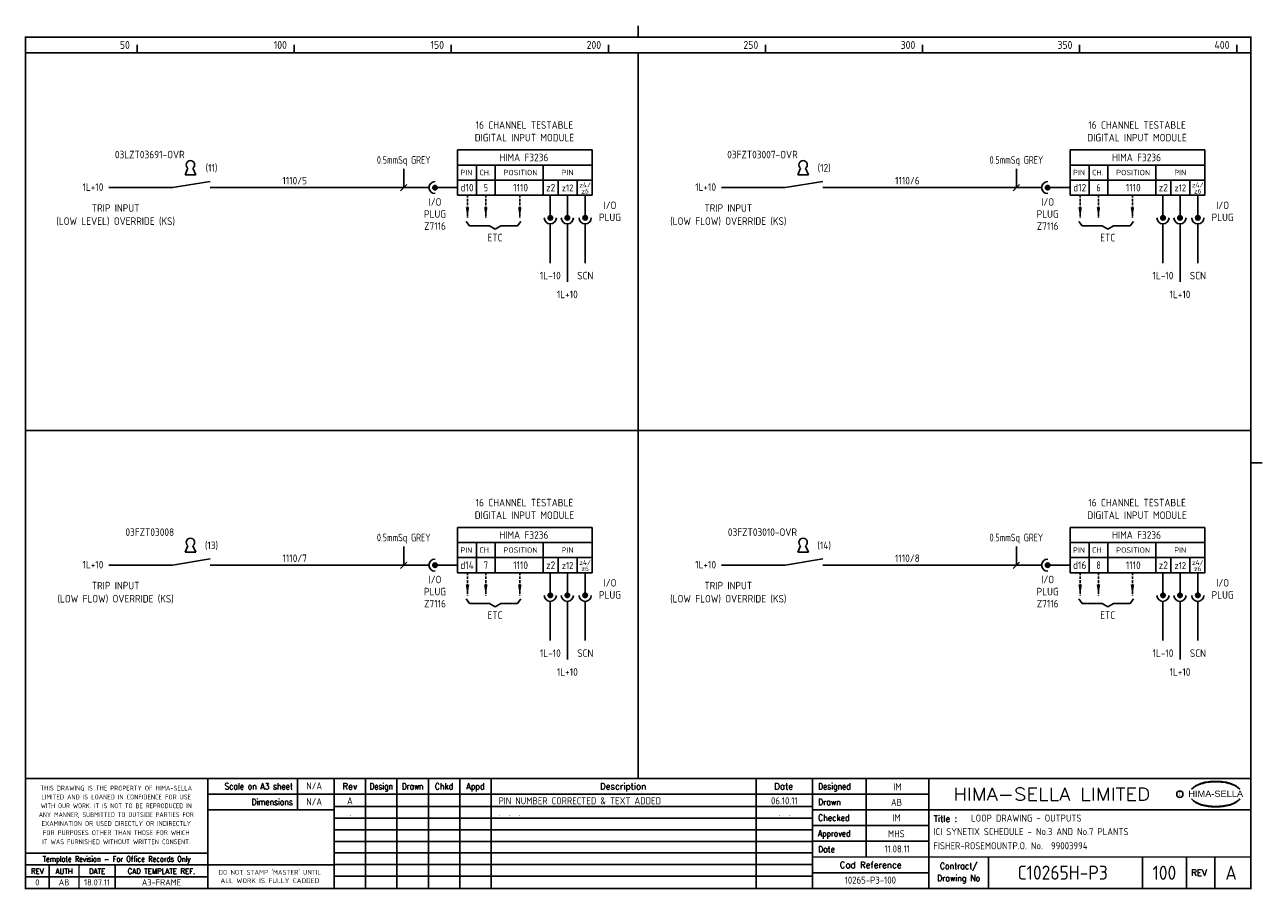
# Model space of a CAD drawing. Extents: x 14 to 408, y 0 to 275.
import ezdxf
from ezdxf.enums import TextEntityAlignment as Align

# ---------------------------------------------------------------- set-up
doc = ezdxf.new("R2010")
doc.units = 0
doc.header["$LTSCALE"] = 0.25
doc.header["$MEASUREMENT"] = 0
doc.linetypes.add('HIDDEN2', pattern=[4.7625, 3.175, -1.5875])
for name, color, linetype in [('00-DRG_FRAME', 12, 'CONTINUOUS'), ('01-DRAW', 7, 'CONTINUOUS'), ('051-TEXT', 2, 'CONTINUOUS'), ('117', 7, 'CONTINUOUS'), ('117-TEXT', 2, 'CONTINUOUS')]:
    doc.layers.add(name, color=color, linetype=linetype)
doc.styles.add('ARIAL', font='arial.ttf', dxfattribs={"height": 2.5})
doc.styles.add('ISO', font='iso.shx')
doc.styles.add('ROMAND', font='ROMAND')

# ---------------------------------------------------------------- blocks, each defined once
blk = doc.blocks.new('A3-REVA')
at = {"layer": '051-TEXT', "style": 'ISO'}
for tag, p in [('DESIGNED', (292.01, 31.7)), ('A', (117.73, 27.28)), ('DES', (127.73, 27.28)), ('DRN', (137.73, 27.28)), ('CHKD', (147.73, 27.28)), ('APPD', (157.73, 27.28)), ('DATE', (256, 27.28)), ('DRAWN', (291.72, 26.77)), ('CHECKED', (291.72, 21.89)), ('APPD', (291.65, 16.79)), ('DATE', (291.92, 11.96))]:
    blk.add_attdef(tag, text='', height=2.25, dxfattribs=at).set_placement(p, align=Align.CENTER)
blk.add_attdef('DESCRIPTION', (165.03, 27.28), '', height=2.25, dxfattribs=at)
blk = doc.blocks.new('A3-REVB')
at = {"layer": '051-TEXT', "style": 'ISO'}
for tag, p in [('A', (124.85, -20.36)), ('DES', (134.85, -20.36)), ('DRN', (144.85, -20.36)), ('CHKD', (154.85, -20.36)), ('APPD', (164.85, -20.36)), ('DATE', (263.12, -20.36))]:
    blk.add_attdef(tag, text='', height=2.25, dxfattribs=at).set_placement(p, align=Align.CENTER)
blk.add_attdef('DESCRIPTION', (172.15, -20.36), '', height=2.25, dxfattribs=at)
blk = doc.blocks.new('A3-TITLE')
at = {"layer": '051-TEXT', "style": 'ISO'}
blk.add_attdef('TITLE_1', (315.46, 21.78), '', height=2.25, dxfattribs=at)
for tag, p in [('DRGNO', (376.96, 3.24)), ('REV.', (398.2, 3.24))]:
    blk.add_attdef(tag, text='', height=4.5, dxfattribs=at).set_placement(p, align=Align.CENTER)
blk = doc.blocks.new('A3-CONTRACT')
at = {"layer": '051-TEXT', "color": 41, "style": 'ISO'}
for tag, height, p in [('SCALE', 2.25, (106.71, 31.82)), ('DIMS', 2.25, (106.71, 26.8)), ('CAD-REF', 2.25, (283.73, 1.84)), ('CONTRACT', 4.5, (344.94, 3.1))]:
    blk.add_attdef(tag, text='', height=height, dxfattribs=at).set_placement(p, align=Align.CENTER)
for tag, p in [('TITLE_2', (303.86, 17.28)), ('TITLE_3', (303.79, 12.78))]:
    blk.add_attdef(tag, p, '', height=2.25, dxfattribs=at)
blk = doc.blocks.new('KEY')
at = {"layer": '01-DRAW'}
for p, q in [((-0.375, -0.5), (-0.183, -0.038)), ((-0.375, -0.5), (0.375, -0.5)), ((0.375, -0.5), (0.183, -0.038))]:
    blk.add_line(p, q, dxfattribs=at)
blk.add_arc((0, 0.2), 0.3, 307.47703, 232.52297, dxfattribs=at)

msp = doc.modelspace()

# ---------------------------------------------------------------- linework, layer by layer
at = {"layer": '00-DRG_FRAME'}
for p, q in [((50, 266.5), (50, 269)), ((100, 266.5), (100, 269)), ((150, 266.5), (150, 269)), ((200, 266.5), (200, 269)), ((250, 266.5), (250, 269)), ((300, 266.5), (300, 269)), ((350, 266.5), (350, 269)), ((400, 266.5), (400, 269)), ((101.01, 35.5), (101.01, 25.5)), ((122.7, 35.5), (122.7, 0.5)), ((132.7, 0.5), (132.7, 35.5)), ((142.7, 0.5), (142.7, 35.5)), ((152.7, 35.5), (152.7, 0.5)), ((162.7, 35.5), (162.7, 0.5)), ((247, 35.5), (247, 0.5)), ((282, 35.5), (282, 10.5)), ((265, 30.5), (302, 30.5)), ((265, 26.59), (112.7, 26.59)), ((302, 25.5), (265, 25.5)), ((265, 22.89), (112.7, 22.89)), ((265, 20.5), (302, 20.5)), ((265, 19.19), (112.7, 19.19)), ((265, 15.49), (112.7, 15.49)), ((302, 15.5), (265, 15.5)), ((265, 11.79), (112.7, 11.79)), ((265, 8.09), (112.7, 8.09)), ((321, 10.5), (321, 0.5)), ((370, 10.5), (370, 0.5)), ((384, 0.5), (384, 10.5)), ((393, 10.5), (393, 0.5)), ((72.5, 4.25), (14.5, 4.25)), ((265, 4.39), (112.7, 4.39)), ((302, 5.5), (265, 5.5))]:
    msp.add_line(p, q, dxfattribs=at)
at = {"layer": '00-DRG_FRAME', "const_width": 0.5}
for points in [[(209.5, 271.5), (209.5, 275.18)], [(209.5, 271.5), (209.5, 275.18)], [(14.5, 266.5), (404.5, 266.5)], [(209.5, 35.5), (209.5, 266.5)], [(14.5, 146.31), (404.5, 146.31)], [(404.5, 136), (408.18, 136)], [(404.5, 35.5), (14.5, 35.5)], [(72.5, 0.5), (72.5, 35.5)], [(112.7, 0.5), (112.7, 35.5)], [(265, 35.5), (265, 0.5)], [(302, 0.5), (302, 35.5)], [(265, 30.5), (72.5, 30.5)], [(112.7, 25.5), (72.5, 25.5)], [(404.5, 25.5), (302, 25.5)], [(14.5, 11.75), (72.5, 11.75)], [(14.5, 8), (72.5, 8)], [(22, 0.5), (22, 8)], [(31.5, 0.5), (31.5, 8)], [(43, 0.5), (43, 8)], [(112.7, 8), (72.5, 8)], [(265, 10.5), (404.5, 10.5)]]:
    msp.add_lwpolyline(points, dxfattribs=at)
msp.add_lwpolyline([(14.5, 0.5), (404.5, 0.5), (404.5, 271.5), (14.5, 271.5)], close=True, dxfattribs=at)
at = {"layer": '00-DRG_FRAME', "color": 3}
msp.add_circle((381.88, 30.5), 1, dxfattribs=at)
for centre, radius, start, end in [((390.6, 26.83), 7.24, 106.0532, 133.5024), ((390.88, 27.01), 7.3, 130.419, 136.057), ((390.11, 28.1), 5.98, 122.244, 131.6154), ((389.75, 28.78), 5.21, 111.8206, 122.8668), ((391.78, 24.7), 9.76, 107.5931, 113.9452), ((393.1, 18.5), 15.94, 89.2698, 106.3911), ((392.1, 23.52), 10.99, 96.0146, 107.3203), ((393.29, 16.31), 18.28, 92.8917, 97.3734), ((393.24, 18.86), 15.73, 89.7805, 93.1738), ((393.36, 18.86), 15.73, 86.8262, 90.2195), ((393.51, 18.5), 15.94, 73.6089, 90.7302), ((393.31, 16.31), 18.28, 82.6266, 87.1083), ((394.51, 23.52), 10.99, 72.6797, 83.9854), ((394.83, 24.7), 9.76, 66.0548, 72.4069), ((396, 26.83), 7.24, 46.4976, 73.9468), ((396.85, 28.78), 5.21, 57.1332, 68.1794), ((396.49, 28.1), 5.98, 48.3846, 57.756), ((395.73, 27.01), 7.3, 43.943, 49.581), ((390.88, 34.04), 7.3, 223.943, 229.581), ((390.6, 34.23), 7.24, 226.4976, 253.9468), ((390.11, 32.96), 5.98, 228.3846, 237.756), ((389.75, 32.28), 5.21, 237.1332, 248.1794), ((396, 34.23), 7.24, 286.0532, 313.5024), ((396.85, 32.28), 5.21, 291.8206, 302.8668), ((396.49, 32.96), 5.98, 302.244, 311.6154), ((395.73, 34.04), 7.3, 310.419, 316.057), ((391.78, 36.36), 9.76, 246.0548, 252.4069), ((393.1, 42.56), 15.94, 253.6089, 270.7302), ((392.1, 37.54), 10.99, 252.6797, 263.9854), ((393.29, 44.75), 18.28, 262.6266, 267.1083), ((393.24, 42.19), 15.73, 266.8262, 270.2195), ((393.51, 42.56), 15.94, 269.2698, 286.3911), ((393.36, 42.19), 15.73, 269.7805, 273.1738), ((393.31, 44.75), 18.28, 272.8917, 277.3734), ((394.51, 37.54), 10.99, 276.0146, 287.3203), ((394.83, 36.36), 9.76, 287.5931, 293.9452)]:
    msp.add_arc(centre, radius, start, end, dxfattribs=at)
at = {"layer": '117'}
for p, q in [((152.02, 235.59), (152.02, 221.19)), ((194.82, 235.59), (152.02, 235.59)), ((194.82, 235.59), (194.82, 221.19)), ((347.02, 235.59), (347.02, 221.19)), ((389.82, 235.59), (347.02, 235.59)), ((389.82, 235.59), (389.82, 221.19)), ((194.82, 230.79), (152.02, 230.79)), ((158.02, 230.79), (158.02, 221.19)), ((164.02, 230.79), (164.02, 221.19)), ((179.22, 230.79), (179.22, 221.19)), ((389.82, 230.79), (347.02, 230.79)), ((353.02, 230.79), (353.02, 221.19)), ((359.02, 230.79), (359.02, 221.19)), ((374.22, 230.79), (374.22, 221.19)), ((61.29, 223.59), (73.29, 225.59)), ((194.82, 225.99), (152.02, 225.99)), ((184.02, 225.99), (184.02, 221.19)), ((190.02, 225.99), (190.02, 221.19)), ((256.29, 223.59), (268.29, 225.59)), ((389.82, 225.99), (347.02, 225.99)), ((379.02, 225.99), (379.02, 221.19)), ((385.02, 225.99), (385.02, 221.19)), ((61.29, 223.59), (41.01, 223.59)), ((142.9, 223.59), (73.29, 223.59)), ((152.02, 223.59), (144.82, 223.59)), ((194.82, 221.19), (152.02, 221.19)), ((181.52, 221.19), (181.52, 213.99)), ((186.94, 221.19), (186.94, 213.99)), ((192.63, 221.19), (192.63, 213.99)), ((256.29, 223.59), (236.01, 223.59)), ((337.9, 223.59), (268.29, 223.59)), ((347.02, 223.59), (339.82, 223.59)), ((389.82, 221.19), (347.02, 221.19)), ((376.52, 221.19), (376.52, 213.99)), ((381.94, 221.19), (381.94, 213.99)), ((387.63, 221.19), (387.63, 213.99)), ((154.76, 212.85), (155.84, 211.41)), ((155.84, 211.41), (162.16, 211.41)), ((162.16, 211.41), (163.96, 210.33)), ((165.76, 211.41), (163.96, 210.33)), ((171.08, 211.41), (165.76, 211.41)), ((172.16, 212.85), (171.08, 211.41)), ((181.52, 212.07), (181.52, 199.59)), ((186.94, 212.07), (186.94, 193.59)), ((192.63, 212.07), (192.63, 199.59)), ((349.76, 212.85), (350.84, 211.41)), ((350.84, 211.41), (357.16, 211.41)), ((357.16, 211.41), (358.96, 210.33)), ((360.76, 211.41), (358.96, 210.33)), ((366.08, 211.41), (360.76, 211.41)), ((367.16, 212.85), (366.08, 211.41)), ((376.52, 212.07), (376.52, 199.59)), ((381.94, 212.07), (381.94, 193.59)), ((387.63, 212.07), (387.63, 199.59)), ((152.02, 115.4), (152.02, 101)), ((194.82, 115.4), (152.02, 115.4)), ((194.82, 115.4), (194.82, 101)), ((347.02, 115.4), (347.02, 101)), ((389.82, 115.4), (347.02, 115.4)), ((389.82, 115.4), (389.82, 101)), ((194.82, 110.6), (152.02, 110.6)), ((158.02, 110.6), (158.02, 101)), ((164.02, 110.6), (164.02, 101)), ((179.22, 110.6), (179.22, 101)), ((389.82, 110.6), (347.02, 110.6)), ((353.02, 110.6), (353.02, 101)), ((359.02, 110.6), (359.02, 101)), ((374.22, 110.6), (374.22, 101)), ((61.29, 103.4), (41.01, 103.4)), ((61.29, 103.4), (73.29, 105.4)), ((142.9, 103.4), (73.29, 103.4)), ((152.02, 103.4), (144.82, 103.4)), ((194.82, 105.8), (152.02, 105.8)), ((184.02, 105.8), (184.02, 101)), ((190.02, 105.8), (190.02, 101)), ((256.29, 103.4), (236.01, 103.4)), ((256.29, 103.4), (268.29, 105.4)), ((337.9, 103.4), (268.29, 103.4)), ((347.02, 103.4), (339.82, 103.4)), ((389.82, 105.8), (347.02, 105.8)), ((379.02, 105.8), (379.02, 101)), ((385.02, 105.8), (385.02, 101)), ((194.82, 101), (152.02, 101)), ((181.52, 101), (181.52, 93.8)), ((186.94, 101), (186.94, 93.8)), ((192.63, 101), (192.63, 93.8)), ((389.82, 101), (347.02, 101)), ((376.52, 101), (376.52, 93.8)), ((381.94, 101), (381.94, 93.8)), ((387.63, 101), (387.63, 93.8)), ((154.76, 92.66), (155.84, 91.22)), ((155.84, 91.22), (162.16, 91.22)), ((162.16, 91.22), (163.96, 90.14)), ((165.76, 91.22), (163.96, 90.14)), ((171.08, 91.22), (165.76, 91.22)), ((172.16, 92.66), (171.08, 91.22)), ((181.52, 91.88), (181.52, 79.4)), ((186.94, 91.88), (186.94, 73.4)), ((192.63, 91.88), (192.63, 79.4)), ((349.76, 92.66), (350.84, 91.22)), ((350.84, 91.22), (357.16, 91.22)), ((357.16, 91.22), (358.96, 90.14)), ((360.76, 91.22), (358.96, 90.14)), ((366.08, 91.22), (360.76, 91.22)), ((367.16, 92.66), (366.08, 91.22)), ((376.52, 91.88), (376.52, 79.4)), ((381.94, 91.88), (381.94, 73.4)), ((387.63, 91.88), (387.63, 79.4))]:
    msp.add_line(p, q, dxfattribs=at)
at = {"layer": '117', "color": 3}
for p, q in [((134.87, 223.59), (134.87, 229.59)), ((329.87, 223.59), (329.87, 229.59)), ((133.87, 222.59), (135.87, 224.59)), ((328.87, 222.59), (330.87, 224.59)), ((134.87, 103.4), (134.87, 109.4)), ((329.87, 103.4), (329.87, 109.4)), ((133.87, 102.4), (135.87, 104.4)), ((328.87, 102.4), (330.87, 104.4))]:
    msp.add_line(p, q, dxfattribs=at)
at = {"layer": '117', "linetype": 'HIDDEN2'}
for p, q in [((155.16, 221.19), (155.16, 213.99)), ((160.98, 221.19), (160.98, 213.99)), ((171.8, 221.19), (171.8, 213.99)), ((350.16, 221.19), (350.16, 213.99)), ((355.98, 221.19), (355.98, 213.99)), ((366.8, 221.19), (366.8, 213.99)), ((155.16, 101), (155.16, 93.8)), ((160.98, 101), (160.98, 93.8)), ((171.8, 101), (171.8, 93.8)), ((350.16, 101), (350.16, 93.8)), ((355.98, 101), (355.98, 93.8)), ((366.8, 101), (366.8, 93.8))]:
    msp.add_line(p, q, dxfattribs=at)
at = {"layer": '117'}
for centre, radius in [((144.82, 223.59), 0.72), ((144.82, 223.59), 0.624), ((144.82, 223.59), 0.528), ((144.82, 223.59), 0.432), ((144.82, 223.59), 0.336), ((144.82, 223.59), 0.24), ((144.82, 223.59), 0.144), ((144.82, 223.59), 0.048), ((339.82, 223.59), 0.72), ((339.82, 223.59), 0.624), ((339.82, 223.59), 0.528), ((339.82, 223.59), 0.432), ((339.82, 223.59), 0.336), ((339.82, 223.59), 0.24), ((339.82, 223.59), 0.144), ((339.82, 223.59), 0.048), ((181.52, 213.99), 0.72), ((181.52, 213.99), 0.624), ((181.52, 213.99), 0.528), ((181.52, 213.99), 0.432), ((181.52, 213.99), 0.336), ((181.52, 213.99), 0.24), ((181.52, 213.99), 0.144), ((181.52, 213.99), 0.048), ((186.94, 213.99), 0.72), ((186.94, 213.99), 0.624), ((186.94, 213.99), 0.528), ((186.94, 213.99), 0.432), ((186.94, 213.99), 0.336), ((186.94, 213.99), 0.24), ((186.94, 213.99), 0.144), ((186.94, 213.99), 0.048), ((192.63, 213.99), 0.72), ((192.63, 213.99), 0.624), ((192.63, 213.99), 0.528), ((192.63, 213.99), 0.432), ((192.63, 213.99), 0.336), ((192.63, 213.99), 0.24), ((192.63, 213.99), 0.144), ((192.63, 213.99), 0.048), ((376.52, 213.99), 0.72), ((376.52, 213.99), 0.624), ((376.52, 213.99), 0.528), ((376.52, 213.99), 0.432), ((376.52, 213.99), 0.336), ((376.52, 213.99), 0.24), ((376.52, 213.99), 0.144), ((376.52, 213.99), 0.048), ((381.94, 213.99), 0.72), ((381.94, 213.99), 0.624), ((381.94, 213.99), 0.528), ((381.94, 213.99), 0.432), ((381.94, 213.99), 0.336), ((381.94, 213.99), 0.24), ((381.94, 213.99), 0.144), ((381.94, 213.99), 0.048), ((387.63, 213.99), 0.72), ((387.63, 213.99), 0.624), ((387.63, 213.99), 0.528), ((387.63, 213.99), 0.432), ((387.63, 213.99), 0.336), ((387.63, 213.99), 0.24), ((387.63, 213.99), 0.144), ((387.63, 213.99), 0.048), ((144.82, 103.4), 0.72), ((144.82, 103.4), 0.624), ((144.82, 103.4), 0.528), ((144.82, 103.4), 0.432), ((144.82, 103.4), 0.336), ((144.82, 103.4), 0.24), ((144.82, 103.4), 0.144), ((144.82, 103.4), 0.048), ((339.82, 103.4), 0.72), ((339.82, 103.4), 0.624), ((339.82, 103.4), 0.528), ((339.82, 103.4), 0.432), ((339.82, 103.4), 0.336), ((339.82, 103.4), 0.24), ((339.82, 103.4), 0.144), ((339.82, 103.4), 0.048), ((181.52, 93.8), 0.72), ((181.52, 93.8), 0.624), ((181.52, 93.8), 0.528), ((181.52, 93.8), 0.432), ((181.52, 93.8), 0.336), ((181.52, 93.8), 0.24), ((181.52, 93.8), 0.144), ((181.52, 93.8), 0.048), ((186.94, 93.8), 0.72), ((186.94, 93.8), 0.624), ((186.94, 93.8), 0.528), ((186.94, 93.8), 0.432), ((186.94, 93.8), 0.336), ((186.94, 93.8), 0.24), ((186.94, 93.8), 0.144), ((186.94, 93.8), 0.048), ((192.63, 93.8), 0.72), ((192.63, 93.8), 0.624), ((192.63, 93.8), 0.528), ((192.63, 93.8), 0.432), ((192.63, 93.8), 0.336), ((192.63, 93.8), 0.24), ((192.63, 93.8), 0.144), ((192.63, 93.8), 0.048), ((376.52, 93.8), 0.72), ((376.52, 93.8), 0.624), ((376.52, 93.8), 0.528), ((376.52, 93.8), 0.432), ((376.52, 93.8), 0.336), ((376.52, 93.8), 0.24), ((376.52, 93.8), 0.144), ((376.52, 93.8), 0.048), ((381.94, 93.8), 0.72), ((381.94, 93.8), 0.624), ((381.94, 93.8), 0.528), ((381.94, 93.8), 0.432), ((381.94, 93.8), 0.336), ((381.94, 93.8), 0.24), ((381.94, 93.8), 0.144), ((381.94, 93.8), 0.048), ((387.63, 93.8), 0.72), ((387.63, 93.8), 0.624), ((387.63, 93.8), 0.528), ((387.63, 93.8), 0.432), ((387.63, 93.8), 0.336), ((387.63, 93.8), 0.24), ((387.63, 93.8), 0.144), ((387.63, 93.8), 0.048)]:
    msp.add_circle(centre, radius, dxfattribs=at)
for centre, start, end in [((144.82, 223.59), 90, 270), ((339.82, 223.59), 90, 270), ((181.52, 213.99), 180, 0), ((186.94, 213.99), 180, 0), ((192.63, 213.99), 180, 0), ((376.52, 213.99), 180, 0), ((381.94, 213.99), 180, 0), ((387.63, 213.99), 180, 0), ((144.82, 103.4), 90, 270), ((339.82, 103.4), 90, 270), ((181.52, 93.8), 180, 0), ((186.94, 93.8), 180, 0), ((192.63, 93.8), 180, 0), ((376.52, 93.8), 180, 0), ((381.94, 93.8), 180, 0), ((387.63, 93.8), 180, 0)]:
    msp.add_arc(centre, 1.92, start, end, dxfattribs=at)
for points in [[(155.72, 217.35), (154.6, 217.35), (155.16, 213.99)], [(161.54, 217.35), (160.42, 217.35), (160.98, 213.99)], [(172.36, 217.35), (171.24, 217.35), (171.8, 213.99)], [(350.72, 217.35), (349.6, 217.35), (350.16, 213.99)], [(356.54, 217.35), (355.42, 217.35), (355.98, 213.99)], [(367.36, 217.35), (366.24, 217.35), (366.8, 213.99)], [(155.72, 97.16), (154.6, 97.16), (155.16, 93.8)], [(161.54, 97.16), (160.42, 97.16), (160.98, 93.8)], [(172.36, 97.16), (171.24, 97.16), (171.8, 93.8)], [(350.72, 97.16), (349.6, 97.16), (350.16, 93.8)], [(356.54, 97.16), (355.42, 97.16), (355.98, 93.8)], [(367.36, 97.16), (366.24, 97.16), (366.8, 93.8)]]:
    msp.add_solid(points, dxfattribs=at)

# ---------------------------------------------------------------- block references
at = {"layer": '00-DRG_FRAME'}
for name, p, values in [('A3-CONTRACT', (-0.35, 0.19), {'TITLE_2': 'ICI SYNETIX SCHEDULE - No.3 AND No.7 PLANTS', 'TITLE_3': 'FISHER-ROSEMOUNTP.O. No.  99003994', 'CAD-REF': '10265-P3-100', 'CONTRACT': 'C10265H-P3', 'SCALE': 'N/A', 'DIMS': 'N/A'}), ('A3-REVB', (-7, 43.98), {'A': '.', 'DESCRIPTION': '.  .  .', 'DATE': '.  .'}), ('A3-TITLE', (0, 0), {'TITLE_1': 'LOOP DRAWING - OUTPUTS', 'DRGNO': '100', 'REV.': 'A'})]:
    msp.add_blockref(name, p, dxfattribs=at).add_auto_attribs(values)
ref = msp.add_blockref('A3-REVA', (0, 0), dxfattribs=at)
ref.add_attrib('A', 'A', dxfattribs={"layer": '051-TEXT', "height": 2.25, "style": 'ISO'}).set_placement((117.73, 27.28), align=Align.CENTER)
ref.add_attrib('DESCRIPTION', 'PIN NUMBER CORRECTED & TEXT ADDED', (165.03, 27.28), dxfattribs={"layer": '051-TEXT', "height": 2.25, "style": 'ISO'})
ref.add_attrib('DATE', '06.10.11', dxfattribs={"layer": '051-TEXT', "height": 2.25, "style": 'ISO'}).set_placement((256, 27.28), align=Align.CENTER)
ref.add_attrib('DESIGNED', 'IM', dxfattribs={"layer": '051-TEXT', "height": 2.25, "style": 'ISO'}).set_placement((292.01, 31.7), align=Align.CENTER)
ref.add_attrib('DRAWN', 'AB', dxfattribs={"layer": '051-TEXT', "height": 2.25, "style": 'ISO'}).set_placement((291.72, 26.77), align=Align.CENTER)
ref.add_attrib('CHECKED', 'IM', dxfattribs={"layer": '051-TEXT', "height": 2.25, "style": 'ISO'}).set_placement((291.72, 21.89), align=Align.CENTER)
ref.add_attrib('APPD', 'MHS', dxfattribs={"layer": '051-TEXT', "height": 2.25, "style": 'ISO'}).set_placement((291.65, 16.79), align=Align.CENTER)
ref.add_attrib('DATE', '11.08.11', dxfattribs={"layer": '051-TEXT', "height": 2.25, "style": 'ISO'}).set_placement((291.92, 11.96), align=Align.CENTER)
at = {"layer": '117', "xscale": 4.5, "yscale": 4.5, "zscale": 4.5}
for p in [(66.97, 229.95), (261.97, 229.95), (66.97, 109.76), (261.97, 109.76)]:
    msp.add_blockref('KEY', p, dxfattribs=at)

# ---------------------------------------------------------------- texts
at = {"layer": '00-DRG_FRAME', "style": 'ISO'}
for s, p in [('50', (47.69, 267.75)), ('100', (97.69, 267.75)), ('150', (147.69, 267.75)), ('200', (197.69, 267.75)), ('250', (247.69, 267.75)), ('300', (297.69, 267.75)), ('350', (347.69, 267.75)), ('400', (397.69, 267.75))]:
    msp.add_text(s, height=2.5, dxfattribs=at).set_placement(p, align=Align.RIGHT)
at = {"layer": '00-DRG_FRAME', "color": 3, "style": 'ISO'}
for s, width, p in [('THIS DRAWING IS THE PROPERTY OF HIMA-SELLA', 0.9, (43.36, 32.44)), ("DO NOT STAMP 'MASTER' UNTIL", 0.95, (92.25, 5.79))]:
    msp.add_text(s, height=1.53, dxfattribs=dict(at, width=width)).set_placement(p, align=Align.MIDDLE)
at = {"layer": '00-DRG_FRAME', "color": 4, "style": 'ROMAND', "width": 0.87}
for s, p in [('Scale on A3 sheet', (99.54, 32)), ('Dimensions', (99.54, 27.01))]:
    msp.add_text(s, height=2, dxfattribs=at).set_placement(p, align=Align.RIGHT)
at = {"layer": '00-DRG_FRAME', "color": 4, "style": 'ROMAND'}
for s, p in [('Rev', (117.7, 32)), ('Description', (204.69, 32)), ('Date', (255.79, 32))]:
    msp.add_text(s, height=2, dxfattribs=at).set_placement(p, align=Align.CENTER)
for s, width, p in [('Design', 0.85, (127.7, 32)), ('Drawn', 0.85, (137.7, 32)), ('Chkd', 0.9, (147.7, 32)), ('Appd', 0.9, (157.7, 32))]:
    msp.add_text(s, height=2, dxfattribs=dict(at, width=width)).set_placement(p, align=Align.CENTER)
for s, width, p in [('Designed', 0.87, (266.75, 32)), ('Drawn', 0.9, (266.75, 27)), ('Checked', 0.9, (266.75, 22)), ('Approved', 0.85, (266.75, 17)), ('Date', 0.9, (266.75, 12))]:
    msp.add_text(s, height=2, dxfattribs=dict(at, width=width)).set_placement(p)
at = {"layer": '00-DRG_FRAME', "style": 'ROMAND', "width": 1.15}
msp.add_text('HIMA-SELLA LIMITED', height=4, dxfattribs=at).set_placement((341.1, 30.5), align=Align.MIDDLE)
at = {"layer": '00-DRG_FRAME', "style": 'ARIAL', "width": 1.05}
msp.add_text('HIMA-SELLA', height=2, dxfattribs=at).set_placement((393.3, 29.63), align=Align.CENTER)
at = {"layer": '00-DRG_FRAME', "color": 3, "style": 'ISO'}
for s, width, p in [('LIMITED AND IS LOANED IN CONFIDENCE FOR USE', 0.9, (43.36, 29.62)), ('WITH OUR WORK. IT IS NOT TO BE REPRODUCED IN', 0.87, (43.36, 26.81)), ('ANY MANNER, SUBMITTED TO OUTSIDE PARTIES FOR', 0.87, (43.36, 23.99)), ('EXAMINATION OR USED DIRECTLY OR INDIRECTLY', 0.9, (43.36, 21.18)), ('IT WAS FURNISHED WITHOUT WRITTEN CONSENT.', 0.9, (43.36, 15.35)), ('FOR PURPOSES OTHER THAN THOSE FOR WHICH', 0.9, (43.36, 18.27))]:
    msp.add_text(s, height=1.53, dxfattribs=dict(at, width=width)).set_placement(p, align=Align.MIDDLE_CENTER)
at = {"layer": '00-DRG_FRAME', "color": 3, "style": 'ISO', "width": 0.9}
msp.add_text('C', height=1, dxfattribs=at).set_placement((381.84, 30), align=Align.CENTER)
at = {"layer": '00-DRG_FRAME', "color": 4, "style": 'ROMAND'}
msp.add_text('Title :', height=2, dxfattribs=at).set_placement((303.5, 21.75))
for s, height, width, p in [('Template Revision - For Office Records Only', 1.8, 0.85, (43.5, 9.62)), ('Contract/', 2, 0.9, (311.5, 7.5)), ('REV', 1.8, 0.9, (18.25, 6)), ('AUTH', 1.8, 0.9, (26.75, 6)), ('DATE', 1.8, 0.9, (37.25, 6)), ('CAD TEMPLATE REF.', 1.8, 0.9, (57.75, 6)), ('Drawing No', 2, 0.9, (311.5, 3.5))]:
    msp.add_text(s, height=height, dxfattribs=dict(at, width=width)).set_placement(p, align=Align.MIDDLE)
for s, p in [('Cad Reference', (283.5, 8)), ('REV', (388, 5.5))]:
    msp.add_text(s, height=2, dxfattribs=at).set_placement(p, align=Align.MIDDLE)
at = {"layer": '00-DRG_FRAME', "color": 41, "style": 'ISO'}
for s, p in [('0', (18.25, 1.45)), ('AB', (26.75, 1.45)), ('18.07.11', (37.25, 1.45)), ('A3-FRAME', (57.75, 1.45))]:
    msp.add_text(s, height=2, dxfattribs=at).set_placement(p, align=Align.CENTER)
at = {"layer": '00-DRG_FRAME', "color": 3, "style": 'ISO'}
msp.add_text('ALL WORK IS FULLY CADDED', height=1.53, dxfattribs=at).set_placement((92.25, 2.98), align=Align.MIDDLE_CENTER)
at = {"layer": '117-TEXT', "style": 'ISO'}
for s, height, p in [('16 CHANNEL TESTABLE', 2.4, (173.3, 242.31)), ('16 CHANNEL TESTABLE', 2.4, (368.3, 242.31)), ('DIGITAL INPUT MODULE', 2.4, (173.3, 238.31)), ('DIGITAL INPUT MODULE', 2.4, (368.3, 238.31)), ('HIMA F3236', 2.4, (173.11, 231.99)), ('HIMA F3236', 2.4, (368.11, 231.99)), ('PIN', 1.728, (154.79, 227.53)), ('CH.', 1.728, (160.75, 227.53)), ('POSITION', 1.728, (172.02, 227.53)), ('PIN', 1.73, (187.02, 227.53)), ('PIN', 1.728, (349.79, 227.53)), ('CH.', 1.728, (355.75, 227.53)), ('POSITION', 1.728, (367.02, 227.53)), ('PIN', 1.73, (382.02, 227.53)), ('d10', 2.4, (155.02, 222.39)), ('1110', 2.4, (172.07, 222.39)), ('z2', 2.4, (181.62, 222.39)), ('z4/', 1.54, (192.6, 223.68)), ('d12', 2.4, (350.02, 222.39)), ('1110', 2.4, (367.07, 222.39)), ('z2', 2.4, (376.62, 222.39)), ('z4/', 1.54, (387.6, 223.68)), ('z12', 2.2, (187.02, 222.39)), ('z6', 1.54, (192.6, 221.69)), ('z12', 2.2, (382.02, 222.39)), ('z6', 1.54, (387.6, 221.69)), ('I/O', 2.4, (144.82, 217.83)), ('I/O', 2.4, (200.51, 216.78)), ('I/O', 2.4, (339.82, 217.83)), ('I/O', 2.4, (395.51, 216.78)), ('PLUG', 2.4, (144.82, 213.99)), ('PLUG', 2.4, (200.51, 212.94)), ('PLUG', 2.4, (339.82, 213.99)), ('PLUG', 2.4, (395.51, 212.94)), ('Z7116', 2.4, (144.82, 210.15)), ('ETC', 2.4, (163.92, 206.49)), ('Z7116', 2.4, (339.82, 210.15)), ('ETC', 2.4, (358.92, 206.49)), ('16 CHANNEL TESTABLE', 2.4, (173.3, 122.12)), ('16 CHANNEL TESTABLE', 2.4, (368.3, 122.12)), ('DIGITAL INPUT MODULE', 2.4, (173.3, 118.12)), ('DIGITAL INPUT MODULE', 2.4, (368.3, 118.12)), ('HIMA F3236', 2.4, (173.11, 111.8)), ('HIMA F3236', 2.4, (368.11, 111.8)), ('PIN', 1.728, (154.79, 107.34)), ('CH.', 1.728, (160.75, 107.34)), ('POSITION', 1.728, (172.02, 107.34)), ('PIN', 1.73, (187.02, 107.34)), ('PIN', 1.728, (349.79, 107.34)), ('CH.', 1.728, (355.75, 107.34)), ('POSITION', 1.728, (367.02, 107.34)), ('PIN', 1.73, (382.02, 107.34)), ('d14', 2.4, (155.02, 102.2)), ('1110', 2.4, (172.07, 102.2)), ('z2', 2.4, (181.62, 102.2)), ('z12', 2.2, (187.02, 102.2)), ('z4/', 1.54, (192.6, 103.49)), ('z6', 1.54, (192.6, 101.5)), ('d16', 2.4, (350.02, 102.2)), ('1110', 2.4, (367.07, 102.2)), ('z2', 2.4, (376.62, 102.2)), ('z12', 2.2, (382.02, 102.2)), ('z4/', 1.54, (387.6, 103.49)), ('z6', 1.54, (387.6, 101.5)), ('I/O', 2.4, (144.82, 97.64)), ('I/O', 2.4, (200.51, 96.59)), ('I/O', 2.4, (339.82, 97.64)), ('I/O', 2.4, (395.51, 96.59)), ('PLUG', 2.4, (144.82, 93.8)), ('PLUG', 2.4, (200.51, 92.75)), ('PLUG', 2.4, (339.82, 93.8)), ('PLUG', 2.4, (395.51, 92.75)), ('Z7116', 2.4, (144.82, 89.96)), ('Z7116', 2.4, (339.82, 89.96)), ('ETC', 2.4, (163.92, 86.3)), ('ETC', 2.4, (358.92, 86.3))]:
    msp.add_text(s, height=height, dxfattribs=at).set_placement(p, align=Align.CENTER)
for s, p in [('03LZT03691-OVR', (54.04, 234.12)), ('03FZT03007-OVR', (249.04, 234.12)), ('(11)', (73.68, 229.9)), ('(12)', (268.68, 229.9)), ('1L+10', (35.95, 223.75)), ('1110/5', (100.18, 225.81)), ('1L+10', (230.95, 223.75)), ('1110/6', (295.18, 225.81)), ('TRIP INPUT', (43.17, 217.11)), ('TRIP INPUT', (238.17, 217.11)), ('(LOW LEVEL) OVERRIDE (KS)', (43.17, 212.93)), ('(LOW FLOW) OVERRIDE (KS)', (238.17, 212.93)), ('1L-10', (181.52, 195.59)), ('SCN', (192.63, 195.59)), ('1L-10', (376.52, 195.59)), ('SCN', (387.63, 195.59)), ('1L+10', (186.94, 189.59)), ('1L+10', (381.94, 189.59)), ('03FZT03008', (54.04, 113.92)), ('03FZT03010-OVR', (249.04, 113.92)), ('(13)', (73.68, 109.71)), ('(14)', (268.68, 109.71)), ('1110/7', (100.18, 105.62)), ('1110/8', (295.18, 105.62)), ('1L+10', (35.95, 103.56)), ('1L+10', (230.95, 103.56)), ('TRIP INPUT', (43.17, 96.91)), ('TRIP INPUT', (238.17, 96.91)), ('(LOW FLOW) OVERRIDE (KS)', (43.17, 92.73)), ('(LOW FLOW) OVERRIDE (KS)', (238.17, 92.73)), ('1L-10', (181.52, 75.4)), ('SCN', (192.63, 75.4)), ('1L-10', (376.52, 75.4)), ('SCN', (387.63, 75.4)), ('1L+10', (186.94, 69.4)), ('1L+10', (381.94, 69.4))]:
    msp.add_text(s, height=2.4, dxfattribs=at).set_placement(p, align=Align.MIDDLE)
for s, width, p in [('0.5mmSq GREY', 0.85, (134.87, 231.2)), ('0.5mmSq GREY', 0.85, (329.87, 231.2)), ('5', 0.8, (161.02, 222.39)), ('6', 0.8, (356.02, 222.39)), ('0.5mmSq GREY', 0.85, (134.87, 111.01)), ('0.5mmSq GREY', 0.85, (329.87, 111.01)), ('7', 0.8, (161.02, 102.2)), ('8', 0.8, (356.02, 102.2))]:
    msp.add_text(s, height=2.4, dxfattribs=dict(at, width=width)).set_placement(p, align=Align.CENTER)

doc.saveas('drawing.dxf')
